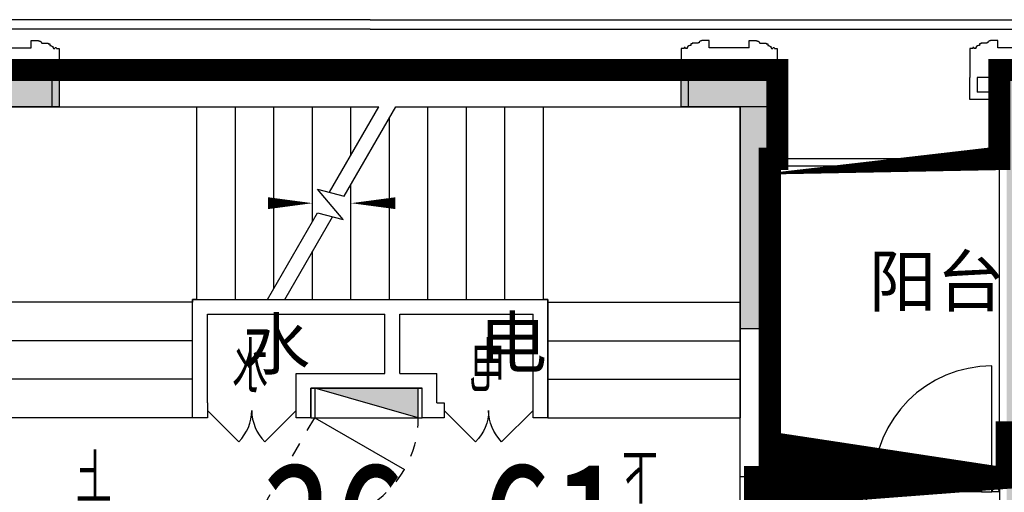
# Model space of a CAD drawing. Header units: millimetres. Extents: x 296296 to 297283, y 219875 to 220035.
# Tile 165 of 256: x 296902.36 to 296909.01, y 220018.85 to 220022.04. Entities that reach past the tile are written whole.
import ezdxf

# ---------------------------------------------------------------- set-up
doc = ezdxf.new("R2010")
doc.units = ezdxf.units.MM
doc.linetypes.add('-DASH', pattern=[0.35, 0.25, -0.1])
doc.linetypes.add('DASH', pattern=[0.35, 0.25, -0.1])
doc.layers.add('面积-住宅全面积', color=1, linetype='Continuous')
doc.layers.add('面积-计容-住宅-0.5', color=1, linetype='Continuous', lineweight=0)
doc.layers.add('面积-计容-住宅-1', color=1, linetype='Continuous', lineweight=0)
doc.styles.add('_TCH_DIM', font='SIMPLEX', dxfattribs={"bigfont": 'GBCBIG'})
doc.styles.add('dw', font='simhei.ttf')
doc.styles.get("Standard").update_dxf_attribs({"font": 'arial.ttf'})

# ---------------------------------------------------------------- blocks, each defined once
blk = doc.blocks.new('*U14')
at = {"lineweight": -2}
blk.add_hatch(color=253, dxfattribs=at).paths.add_polyline_path([(0, 200), (700, 0), (0, 0)])
at = {"color": 253, "linetype": 'DASH', "lineweight": -2}
blk.add_line((1050, 806.2177826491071), (700, 200), dxfattribs=at)
at = {"color": 253, "lineweight": -2}
for p, q in [((700, 200), (93.7822173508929, 550)), ((0, 200), (0, 0)), ((700, 200), (0, 200)), ((0, 200), (700, 0)), ((700, 0), (700, 200)), ((0, 0), (700, 0))]:
    blk.add_line(p, q, dxfattribs=at)
at = {"color": 253, "linetype": 'DASH', "lineweight": -2}
blk.add_arc((700, 200), 700, 60.00000000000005, 180, dxfattribs=at)
blk = doc.blocks.new('$DORLIB2D$00000127')
at = {"color": 253, "lineweight": -2}
for points in [[(-0.5333333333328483, 0.7948983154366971), (-0.5333333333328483, 0.690405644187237)], [(-0.0333333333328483, 0.7948983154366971), (-0.5333333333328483, 0.7948983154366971)], [(-0.0333333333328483, 0.7948983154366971), (-0.0333333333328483, 0.690405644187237)], [(0.5333333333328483, 0.7948983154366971), (0.0333333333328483, 0.7948983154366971)], [(0.0333333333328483, 0.7948983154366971), (0.0333333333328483, 0.690405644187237)], [(0.5333333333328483, 0.7948983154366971), (0.5333333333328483, 0.690405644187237)], [(-0.0333333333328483, 0.690405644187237), (-0.5333333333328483, 0.690405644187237)], [(0.5333333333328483, 0.690405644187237), (0.0333333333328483, 0.690405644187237)], [(0.5, 0.4999999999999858), (-0.5, 0.4999999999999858)]]:
    blk.add_lwpolyline(points, dxfattribs=at)
blk = doc.blocks.new('$DORLIB2D$00000116')
at = {"color": 253, "lineweight": -2}
for p, q in [((-0.4999999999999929, 7.1e-15), (-0.146446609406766, 0.353553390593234)), ((0.5000000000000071, 7.1e-15), (0.1464466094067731, 0.353553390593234))]:
    blk.add_line(p, q, dxfattribs=at)
for centre, radius, start, end in [((-0.4999999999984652, 4.832e-13), 0.4999999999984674, 0, 45), ((0.4999999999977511, 9.059e-13), 0.4999999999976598, 135, 180)]:
    blk.add_arc(centre, radius, start, end, dxfattribs=at)
blk = doc.blocks.new('洋房核心筒（标准层）')
at = {"color": 253}
for p, q in [((13399.99999975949, 9700.000023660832), (13400.00000002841, 13200.00000022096)), ((13400.00000002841, 13200.00000022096), (13600.00000002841, 13200.00000020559)), ((14930.00000002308, 13200.00000001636), (13599.99999987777, 13200.00000002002)), ((13599.99999987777, 13200.00000002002), (13599.99999987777, 11879.99999977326)), ((13599.99999975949, 9700.000023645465), (13600.00000002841, 13200.00000020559)), ((15926.98729813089, 13199.99999989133), (14930.00000002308, 13200.00000001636)), ((14929.99999986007, 11900.00000001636), (14930.00000002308, 13200.00000001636)), ((15189.99999986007, 11899.99999998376), (15190.00000002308, 13199.99999998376)), ((15449.99999986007, 11899.99999995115), (15450.00000002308, 13199.99999995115)), ((15709.99999986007, 11899.99999991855), (15710.00000002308, 13199.99999991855)), ((16275.05942885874, 12597.12138459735), (15926.98729813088, 13199.99999989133)), ((17270.00000002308, 13199.99999972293), (16042.45735196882, 13199.99999987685)), ((16375.05942886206, 12623.91630382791), (16042.45735196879, 13199.99999987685)), ((16229.99999998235, 12875.16660483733), (16230.00000002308, 13199.99999985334)), ((16489.99999992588, 12424.83339483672), (16490.00000002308, 13199.99999982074)), ((16749.99999986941, 11974.50018483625), (16750.00000002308, 13199.99999978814)), ((17009.99999986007, 11899.99999975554), (17010.00000002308, 13199.99999975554)), ((17269.99999986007, 11899.99999972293), (17270.00000002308, 13199.99999972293)), ((18600.00000003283, 13199.99999955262), (17269.99999994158, 13199.99999972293)), ((18599.9999998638, 11879.99999964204), (18600.00000003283, 13199.99999955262)), ((18599.99999976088, 9700.000023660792), (18600.00000002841, 13199.9999995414)), ((18600.00000002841, 13199.9999995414), (18800.00000002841, 13199.99999952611)), ((18799.99999976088, 9700.000023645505), (18800.00000002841, 13199.99999952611)), ((15969.99999986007, 11899.99999988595), (15970.00000001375, 13125.49981483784)), ((16229.99999986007, 11899.99999985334), (16229.99999995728, 12675.16660483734)), ((16455.45941541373, 12645.45941528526), (16275.05942885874, 12597.12138459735)), ((16282.56718102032, 12439.41447386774), (16455.45941541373, 12645.45941528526)), ((16454.91873227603, 12485.5959328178), (16282.56718102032, 12439.41447386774)), ((16677.54264791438, 11899.99999979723), (16354.91873227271, 12458.80101358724)), ((16793.01270175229, 11899.99999978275), (16454.91873227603, 12485.5959328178)), ((16489.99999986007, 11899.99999982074), (16489.9999999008, 12224.83339483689)), ((13599.99999987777, 11879.9999998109), (13599.9999998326, 11099.9999998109)), ((14899.99999987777, 11879.99999973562), (13599.99999987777, 11879.9999998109)), ((14899.99999987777, 11900.00000002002), (14929.99999986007, 11900.00000001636)), ((14899.99999987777, 11879.99999973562), (14899.99999987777, 11900.00000002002)), ((14899.99999983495, 11100.00000003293), (14899.99999988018, 11900.00000003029)), ((15999.99999988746, 11899.99999988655), (14899.99999988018, 11900.00000003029)), ((14899.99999987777, 11879.99999973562), (14899.9999998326, 11099.99999973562)), ((16677.54264791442, 11899.99999979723), (14929.99999986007, 11900.00000001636)), ((17299.99999987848, 11899.99999971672), (15999.99999988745, 11899.99999988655)), ((17269.99999986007, 11899.99999972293), (16793.01270175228, 11899.99999978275)), ((17269.99999986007, 11899.99999972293), (17299.99999986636, 11899.99999971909)), ((17299.99999986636, 11899.99999971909), (17299.9999998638, 11879.99999971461)), ((17299.99999983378, 11099.99999971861), (17299.99999987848, 11899.99999971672)), ((17299.99999982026, 11099.99999971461), (17299.9999998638, 11879.99999971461)), ((17299.9999998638, 11879.99999971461), (18599.9999998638, 11879.99999964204)), ((18599.99999982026, 11099.99999964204), (18599.9999998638, 11879.99999964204)), ((14999.9999998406, 11200.00000001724), (14999.99999987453, 11800.00000001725)), ((15899.9999998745, 11799.99999989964), (14999.99999987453, 11800.00000001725)), ((15899.99999985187, 11399.99999988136), (15899.9999998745, 11799.99999989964)), ((17199.99999987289, 11799.9999997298), (15999.99999987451, 11799.99999988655)), ((15999.99999985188, 11399.99999986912), (15999.99999987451, 11799.99999988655)), ((17199.99999983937, 11199.99999972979), (17199.99999987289, 11799.9999997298)), ((14899.99999986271, 11619.99999973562), (13599.99999986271, 11619.9999998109)), ((17299.99999984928, 11619.99999971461), (18599.99999984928, 11619.99999964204)), ((15649.99999984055, 11199.99999991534), (15649.99999985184, 11399.99999991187)), ((15899.99999985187, 11399.99999988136), (15649.99999985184, 11399.99999991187)), ((16599.99999985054, 11399.99999979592), (15999.99999985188, 11399.99999986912)), ((16599.99999983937, 11199.99999979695), (16599.99999985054, 11399.99999979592)), ((14899.99999984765, 11359.99999973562), (13599.99999984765, 11359.9999998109)), ((17299.99999983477, 11359.99999971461), (18599.99999983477, 11359.99999964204)), ((15749.99999983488, 11099.99999989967), (15749.99999984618, 11299.99999989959)), ((15999.99999984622, 11299.99999986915), (15749.99999984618, 11299.99999989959)), ((16499.99999984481, 11299.99999980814), (15999.99999984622, 11299.99999986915)), ((16499.99999983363, 11099.99999980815), (16499.99999984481, 11299.99999980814)), ((14999.99999985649, 11100.00000001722), (14999.99999987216, 11200.00000001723)), ((15649.99999984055, 11199.99999991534), (15599.99999987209, 11199.99999992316)), ((15599.99999987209, 11199.99999992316), (15599.99999985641, 11099.99999992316)), ((16599.99999980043, 11099.99999979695), (16599.99999981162, 11199.99999979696)), ((17199.99999983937, 11199.99999972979), (17199.99999980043, 11099.9999997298)), ((14899.9999998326, 11099.99999973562), (13599.9999998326, 11099.9999998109)), ((14899.99999983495, 11100.00000003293), (14999.99999985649, 11100.00000001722)), ((15599.99999985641, 11099.99999992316), (15749.99999983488, 11099.99999989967)), ((16499.99999983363, 11099.99999980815), (16599.99999980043, 11099.99999979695)), ((17199.99999980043, 11099.9999997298), (17299.99999983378, 11099.99999971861)), ((17299.99999982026, 11099.99999971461), (18599.99999982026, 11099.99999964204)), ((14874.99999968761, 9800.000023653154), (14874.99999965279, 9185.000023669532)), ((17324.99999968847, 9800.000023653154), (14874.99999968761, 9800.000023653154)), ((17324.99999965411, 9185.000023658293), (17324.99999968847, 9800.000023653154)), ((13399.99999975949, 9700.000023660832), (13599.99999975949, 9700.000023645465)), ((18599.99999976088, 9700.000023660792), (18799.99999976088, 9700.000023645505)), ((15074.99999965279, 9185.00002365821), (15074.99999967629, 9600.000023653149)), ((17124.9999996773, 9600.000023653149), (15074.99999967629, 9600.000023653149)), ((17124.9999996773, 9600.000023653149), (17124.99999965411, 9185.000023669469)), ((14874.99999965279, 9185.000023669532), (15074.99999965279, 9185.00002365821)), ((17124.99999965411, 9185.000023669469), (17324.99999965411, 9185.000023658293)), ((15074.9999995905, 8085.000023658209), (14874.9999995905, 8085.000023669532)), ((14874.9999995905, 8085.000023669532), (14874.99999953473, 7100.000023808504)), ((15074.99999954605, 7300.000023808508), (15074.9999995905, 8085.000023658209)), ((17324.99999959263, 8085.000023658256), (17124.99999959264, 8085.000023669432)), ((17124.99999959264, 8085.000023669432), (17124.99999954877, 7300.000023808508)), ((17324.9999995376, 7100.000023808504), (17324.99999959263, 8085.000023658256)), ((17124.99999954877, 7300.000023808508), (15074.99999954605, 7300.000023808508)), ((17324.9999995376, 7100.000023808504), (14874.99999953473, 7100.000023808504))]:
    blk.add_line(p, q, dxfattribs=at)
at = {"color": 253, "lineweight": -2}
for p, q in [((16874.99999966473, 9375.000023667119), (15324.99999966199, 9375.000023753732)), ((15324.99999966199, 9375.000023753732), (15324.99999957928, 7895.000023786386)), ((16874.99999958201, 7895.000023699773), (15324.99999966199, 9375.000023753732)), ((16874.99999966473, 9375.000023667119), (15324.99999957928, 7895.000023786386)), ((16874.99999958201, 7895.000023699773), (16874.99999966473, 9375.000023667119)), ((15324.99999957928, 7895.000023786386), (16874.99999958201, 7895.000023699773)), ((16564.99999957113, 7710.000023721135), (15634.9999995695, 7710.000023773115)), ((15634.9999995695, 7710.000023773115), (15634.99999955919, 7525.000023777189)), ((16564.99999956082, 7525.000023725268), (16564.99999957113, 7710.000023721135)), ((15634.99999955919, 7525.000023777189), (16564.99999956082, 7525.000023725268))]:
    blk.add_line(p, q, dxfattribs=at)
at = {"color": 253}
for points in [[(14249.99999982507, 10969.99999977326, 0, 0, 0), (14249.99999987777, 12550.00000002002, 0, 0, 0), (16229.99999994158, 12549.99999985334, 0, 80.00000000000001, 0), (15929.99999994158, 12549.9999998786, 0, 0, 0)], [(17949.999999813, 10969.99999967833, 0, 0, 0), (17949.99999994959, 12549.99999963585, 0, 0, 0), (16489.99999994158, 12549.99999982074, 0, 80.00000000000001, 0), (16789.99999994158, 12549.99999982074, 0, 0, 0)]]:
    blk.add_lwpolyline(points, format="xyseb", dxfattribs=at)
at = {"color": 253, "lineweight": -2}
blk.add_lwpolyline([(17299.99999980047, 11099.99992195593), (17299.99999989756, 11899.99999971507), (14899.99999988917, 11900.00000006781), (14899.99999977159, 11100.0000000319)], dxfattribs=at)
blk.add_lwpolyline([(15749.99999983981, 11299.99999997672), (16499.99999983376, 11299.99999997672), (16499.99999983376, 11099.99999980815), (15749.99999983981, 11099.99999980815)], close=True, dxfattribs=at)
at = {"color": 253, "lineweight": -2, "xscale": -1, "rotation": 180}
blk.add_blockref('*U14', (15774.94990664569, 11299.98568751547), dxfattribs=at)
at = {"color": 253}
for name, p, xscale, yscale, zscale, rotation in [('$DORLIB2D$00000116', (15299.99999986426, 11149.9999999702), 600, 600, 600, 179.9999999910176), ('$DORLIB2D$00000116', (16899.999999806, 11149.99999976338), -600, 600, -600, 179.9999999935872), ('$DORLIB2D$00000127', (14974.99999962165, 8635.000023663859), 1100, -200, 1100, 89.99999999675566), ('$DORLIB2D$00000127', (17224.99999962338, 8635.000023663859), 1100, 200, 1100, 89.99999999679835)]:
    blk.add_blockref(name, p, dxfattribs=dict(at, xscale=xscale, yscale=yscale, zscale=zscale, rotation=rotation))
at = {"color": 253, "style": '_TCH_DIM'}
for s, p in [('电', (15184.66559205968, 11273.07109868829)), ('水', (16787.66644105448, 11273.07109868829)), ('下', (14155.05319131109, 10519.89999977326)), ('上', (17845.74468065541, 10519.89999967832)), ('电梯', (15884.71652595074, 8513.51764473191))]:
    blk.add_text(s, height=337.5886524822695, dxfattribs=at).set_placement(p)
blk = doc.blocks.new('wy53eu64i765i57i78i')
for points in [[(995774.8502637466, 192758.4369128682), (995774.8502637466, 191258.4020578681), (995574.8502637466, 191258.4020578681), (995574.8502637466, 192958.4369128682), (996174.8502637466, 192958.4369128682), (996174.8502637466, 192758.4369128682)], [(1000974.859155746, 192958.4369128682), (1000974.859155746, 191258.4020618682), (1000774.859155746, 191258.4020618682), (1000774.859155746, 192758.4369128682), (1000374.859155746, 192758.4369128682), (1000374.859155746, 192958.4369128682)]]:
    blk.add_hatch(color=253).paths.add_polyline_path(points, flags=0)
at = {"color": 253}
for points in [[(995774.8502637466, 192758.4369128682), (995774.8502637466, 191258.4020578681), (995574.8502637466, 191258.4020578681), (995574.8502637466, 192958.4369128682), (996174.8502637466, 192958.4369128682), (996174.8502637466, 192758.4369128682), (995774.8502637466, 192758.4369128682)], [(1000974.859155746, 192958.4369128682), (1000974.859155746, 191258.4020618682), (1000774.859155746, 191258.4020618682), (1000774.859155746, 192758.4369128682), (1000374.859155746, 192758.4369128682), (1000374.859155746, 192958.4369128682), (1000974.859155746, 192958.4369128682)]]:
    blk.add_lwpolyline(points, close=True, dxfattribs=at)
blk = doc.blocks.new('sayea5yuteaytuytrauyt')
h = blk.add_hatch()
h.set_pattern_fill('钢筋混凝土', color=253, scale=100)
h.set_pattern_definition([(45, (0, 0), (-176.7766952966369, 176.7766952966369), []), (49.99999999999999, (0, 0), (717.2601826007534, -62.75213498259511), [75, -825]), (355, (0, 0), (-138.751333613, 752.1921337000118), [60, -660]), (100.4514, (59.77168, -5.22934), (578.5093817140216, 689.4395420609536), [63.74019000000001, -701.142112]), (46.1842, (0, 200), (1067.241048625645, -165.5190143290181), [112.5, -1237.5]), (96.63560000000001, (88.936745, 186.206693), (934.6627055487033, 974.1178709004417), [95.610288, -1051.713]), (351.1842, (0, 200), (934.6619451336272, 974.1186009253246), [90, -990]), (21, (100, 150), (596.9070521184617, -402.6188906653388), [75, -825]), (326.0000000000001, (100, 150), (243.3153319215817, 725.150045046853), [60, -660]), (71.4514, (149.742233, 116.448394), (840.22262858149, 322.5304967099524), [63.74019000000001, -701.142112]), (37.5, (0, 0), (12.15985531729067, 332.8938538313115), [0, -652, 0, -670, 0, -662.5]), (7.5, (0, 0), (263.0695374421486, 394.4117118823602), [0, -382, 0, -637, 0, -252.5]), (327.5, (-223, 0), (533.822436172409, -22.55487173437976), [0, -250, 0, -780, 0, -1035]), (317.5, (-323, 0), (583.1861693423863, 100.1049823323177), [0, -325, 0, -518, 0, -735])])
h.paths.add_polyline_path([(1007424.854593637, 89058.43775986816), (1007424.854593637, 87258.43856486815), (1007174.854593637, 87258.43856486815), (1007174.854593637, 89058.43775986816)])
h.paths.add_polyline_path([(1021574.855280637, 89058.43775986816), (1021574.855280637, 87258.43856486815), (1021324.855280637, 87258.43856486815), (1021324.855280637, 89058.43775986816)])
h.paths.add_polyline_path([(989374.8548266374, 89058.43775186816), (989374.8548266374, 87258.43815686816), (989124.8548266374, 87258.43815686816), (989124.8548266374, 89058.43775186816)])
h.paths.add_polyline_path([(1039624.855051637, 89058.43775186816), (1039624.855051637, 87258.43815686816), (1039374.855051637, 87258.43815686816), (1039374.855051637, 89058.43775186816)])
h.paths.add_polyline_path([(1014474.854936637, 87858.43815686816), (1014474.854936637, 84858.43816086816), (1014274.854936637, 84858.43816086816), (1014274.854936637, 87858.43815686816)])
h.paths.add_polyline_path([(1044574.854944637, 92958.43692786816), (1044574.854944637, 91158.43691286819), (1044374.854944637, 91158.43691286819), (1044374.854944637, 92758.43691286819), (1044074.854822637, 92758.43691286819), (1044074.854822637, 92958.43691286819)])
h.paths.add_polyline_path([(984374.8549336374, 92758.43691286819), (984374.8549336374, 91158.43691286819), (984174.8549336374, 91158.43691286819), (984174.8548116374, 92958.43691286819), (984674.8550556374, 92958.43691286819), (984674.8550556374, 92758.43691286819)])
h.paths.add_polyline_path([(1027974.850721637, 92758.43691286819), (1027974.850721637, 91258.40206186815), (1027774.850721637, 91258.40206186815), (1027774.850721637, 92958.43691286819), (1028324.850721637, 92958.43691286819), (1028324.850721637, 92758.43691286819)])
h.paths.add_polyline_path([(1000974.859155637, 92958.43691286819), (1000974.859155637, 91258.40206186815), (1000774.859155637, 91258.40206186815), (1000774.859155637, 92758.43691286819), (1000424.859155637, 92758.43691286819), (1000424.859155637, 92958.43691286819)])
h.paths.add_polyline_path([(1033174.859613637, 92958.43691286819), (1033174.859613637, 91258.40205786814), (1032974.859613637, 91258.40205786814), (1032974.859613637, 92758.43691286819), (1032624.859613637, 92758.43691286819), (1032624.859613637, 92958.43691286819)])
h.paths.add_polyline_path([(995774.8502636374, 92758.43691286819), (995774.8502636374, 91258.40205786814), (995574.8502636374, 91258.40205786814), (995574.8502636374, 92958.43691286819), (996124.8502636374, 92958.43691286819), (996124.8502636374, 92758.43691286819)])
h.paths.add_polyline_path([(1014874.854936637, 80258.43772586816), (1014874.854936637, 80058.43772586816), (1014274.854936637, 80058.43772586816), (1014274.854936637, 81858.43772586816), (1014474.854936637, 81858.43772586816), (1014474.854936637, 80258.43772586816)])
h.paths.add_polyline_path([(1046674.855165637, 92358.43775186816), (1046674.855165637, 90658.43777086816), (1046474.855165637, 90658.43777086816), (1046474.855165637, 92158.43775186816), (1046024.855051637, 92158.43775186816), (1046024.855051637, 92358.43775186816)])
h.paths.add_polyline_path([(982274.8547116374, 92158.43775186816), (982274.8547116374, 90658.43777086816), (982074.8547116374, 90658.43777086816), (982074.8547116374, 92358.43775186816), (982724.8548266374, 92358.43775186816), (982724.8548266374, 92158.43775186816)])
h.paths.add_polyline_path([(1042874.855566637, 80058.43772586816), (1042874.855604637, 79458.43791586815), (1042074.855596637, 79458.43791586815), (1042074.855596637, 79658.43791586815), (1042674.855566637, 79658.43791586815), (1042674.855528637, 80258.43772586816), (1043624.855539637, 80258.43772586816), (1043624.855539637, 80058.43772586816)])
h.paths.add_polyline_path([(1010674.855341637, 80058.43772586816), (1010674.855379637, 79458.43791586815), (1009874.855367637, 79458.43791586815), (1009874.855367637, 79658.43791586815), (1010474.855341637, 79658.43791586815), (1010474.855303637, 80258.43772586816), (1011424.855310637, 80258.43772586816), (1011424.855310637, 80058.43772586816)])
h.paths.add_polyline_path([(1018874.854505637, 79658.43791586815), (1018874.854505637, 79458.43791586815), (1018074.854498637, 79458.43791586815), (1018074.854536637, 80058.43772586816), (1017324.854563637, 80058.43772586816), (1017324.854563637, 80258.43772586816), (1018274.854536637, 80258.43773286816), (1018274.854536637, 79658.43791586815)])
h.paths.add_polyline_path([(986674.8542806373, 79658.43791586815), (986674.8542806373, 79458.43791586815), (985874.8542736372, 79458.43791586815), (985874.8543116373, 80058.43772586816), (985124.8543376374, 80058.43772586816), (985124.8543376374, 80258.43772586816), (986074.8543116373, 80258.43773286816), (986074.8543116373, 79658.43791586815)])
h.paths.add_polyline_path([(1016574.855280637, 92758.43691286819), (1016574.855280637, 91158.43691286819), (1016374.855280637, 91158.43691286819), (1016374.855280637, 92158.43775186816), (1016074.855051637, 92158.43775186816), (1016074.855051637, 92358.43775186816), (1016374.855280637, 92358.43775186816), (1016374.855280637, 92958.43691286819), (1016874.855280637, 92958.43691286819), (1016874.855280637, 92758.43691286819)])
h.paths.add_polyline_path([(1012374.854593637, 92158.43775186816), (1012374.854593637, 91158.43691286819), (1012174.854593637, 91158.43691286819), (1012174.854593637, 92758.43691286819), (1011874.854593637, 92758.43691286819), (1011874.854593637, 92958.43691286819), (1012374.854593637, 92958.43691286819), (1012374.854593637, 92358.43775186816), (1012674.854826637, 92358.43775186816), (1012674.854826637, 92158.43775186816)])
h.paths.add_polyline_path([(1031699.854631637, 87258.43614286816), (1031699.854631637, 86658.43778686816), (1029249.854215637, 86658.43778686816), (1029249.854215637, 87258.43614286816), (1029449.854215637, 87258.43614286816), (1029449.854215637, 86858.43778286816), (1031499.854631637, 86858.43778286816), (1031499.854631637, 87258.43614286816)])
h.paths.add_polyline_path([(999499.8556616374, 87258.43614286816), (999499.8556616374, 86658.43778686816), (997049.8552426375, 86658.43778686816), (997049.8552426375, 87258.43614286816), (997249.8552426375, 87258.43614286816), (997249.8552426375, 86858.43778286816), (999299.8556616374, 86858.43778286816), (999299.8556616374, 87258.43614286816)])
h.paths.add_polyline_path([(1029449.854215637, 89158.43772886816), (1029449.854215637, 88743.43829786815), (1029249.854215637, 88743.43829786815), (1029249.854215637, 89358.43772886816), (1031699.854631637, 89358.43772886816), (1031699.854631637, 88743.43913286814), (1031499.854631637, 88743.43913286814), (1031499.854631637, 89158.43772886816)])
h.paths.add_polyline_path([(999499.8556616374, 89358.43772886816), (999499.8556616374, 88743.43829786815), (999299.8556616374, 88743.43829786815), (999299.8556616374, 89158.43772886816), (997249.8552426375, 89158.43772886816), (997249.8552426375, 88743.43913286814), (997049.8552426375, 88743.43913286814), (997049.8552426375, 89358.43772886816)])
h.paths.add_polyline_path([(1026174.845110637, 92958.43691286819), (1026174.845110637, 90058.43717586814), (1025974.845110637, 90058.43717586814), (1025974.845110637, 92758.43691286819), (1025574.850809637, 92758.43691286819), (1025574.850809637, 92958.43691286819)])
h.paths.add_polyline_path([(1002774.864763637, 92758.43691286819), (1002774.864763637, 90058.43717586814), (1002574.864763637, 90058.43717586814), (1002574.864763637, 92958.43691286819), (1003174.859068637, 92958.43691286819), (1003174.859068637, 92758.43691286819)])
h.paths.add_polyline_path([(993974.8547306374, 92958.43691686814), (993974.8547306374, 90058.44779286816), (993774.8547306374, 90058.44779286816), (993774.8547306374, 92758.43691286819), (993374.8515306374, 92758.43691286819), (993374.8515306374, 92958.43691286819)])
h.paths.add_polyline_path([(1034974.855142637, 92758.43691286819), (1034974.855142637, 90058.44779286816), (1034774.855142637, 90058.44779286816), (1034774.855142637, 92958.43691686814), (1035374.858343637, 92958.43691286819), (1035374.858343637, 92758.43691286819)])
h.paths.add_polyline_path([(1046674.855165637, 83408.43776386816), (1046674.855165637, 80058.43772586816), (1046074.855165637, 80058.43772586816), (1046074.855165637, 80258.43772586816), (1046474.855165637, 80258.43772586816), (1046474.855165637, 83408.43776386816)])
h.paths.add_polyline_path([(982674.8547116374, 80258.43772586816), (982674.8547116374, 80058.43772586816), (982074.8547116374, 80058.43772586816), (982074.8547116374, 83408.43776386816), (982274.8547116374, 83408.43776386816), (982274.8547116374, 80258.43772586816)])
h.paths.add_polyline_path([(1001674.854280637, 89358.43772886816), (1001674.854280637, 86658.43778686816), (1001474.854280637, 86658.43778686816), (1001474.854280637, 89158.43772886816), (1000774.859155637, 89158.43772886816), (1000774.859155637, 89358.43772886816)])
h.paths.add_polyline_path([(1027274.855596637, 89158.43772886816), (1027274.855596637, 86658.43778686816), (1027074.855596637, 86658.43778686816), (1027074.855596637, 89358.43772886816), (1027974.850721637, 89358.43772886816), (1027974.850721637, 89158.43772886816)])
h.paths.add_polyline_path([(995074.8548266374, 89158.43772886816), (995074.8548266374, 86658.43778686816), (994874.8548266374, 86658.43778686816), (994874.8548266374, 89358.43772886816), (995774.8502636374, 89358.43772886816), (995774.8502636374, 89158.43772886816)])
h.paths.add_polyline_path([(1033874.855051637, 89358.43772886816), (1033874.855051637, 86658.43778686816), (1033674.855051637, 86658.43778686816), (1033674.855051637, 89158.43772886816), (1032974.859613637, 89158.43772886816), (1032974.859613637, 89358.43772886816)])
h.paths.add_polyline_path([(989374.8548266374, 92958.43691286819), (989374.8548266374, 92158.43691286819), (988974.8548266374, 92158.43691286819), (988974.8548266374, 92958.43691286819)])
h.paths.add_polyline_path([(1007574.854593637, 92958.43691286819), (1007574.854593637, 92158.43691286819), (1007174.854593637, 92158.43691286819), (1007174.854593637, 92958.43691286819)])
h.paths.add_polyline_path([(995074.8548266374, 79658.43738986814), (995074.8548266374, 79258.43738986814), (994374.8548266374, 79258.43738986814), (994374.8548266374, 79658.43738986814)])
h.paths.add_polyline_path([(1002174.854280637, 79658.43738986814), (1002174.854280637, 79258.43738986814), (1001474.854280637, 79258.43738986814), (1001474.854280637, 79658.43738986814)])
h.paths.add_polyline_path([(1027274.855596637, 79658.43738986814), (1027274.855596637, 79258.43738986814), (1026574.855596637, 79258.43738986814), (1026574.855596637, 79658.43738986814)])
h.paths.add_polyline_path([(1034374.855051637, 79658.43738986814), (1034374.855051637, 79258.43738986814), (1033674.855051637, 79258.43738986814), (1033674.855051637, 79658.43738986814)])
h.paths.add_polyline_path([(1039774.855051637, 92958.43691286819), (1039774.855051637, 92158.43691286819), (1039374.855051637, 92158.43691286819), (1039374.855051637, 92958.43691286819)])
h.paths.add_polyline_path([(1021574.855280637, 92958.43691286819), (1021574.855280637, 92158.43691286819), (1021174.855280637, 92158.43691286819), (1021174.855280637, 92958.43691286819)])
at = {"color": 253}
for points in [[(1027974.850721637, 92758.43691286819), (1027974.850721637, 91258.40206186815), (1027774.850721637, 91258.40206186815), (1027774.850721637, 92958.43691286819), (1028324.850721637, 92958.43691286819), (1028324.850721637, 92758.43691286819), (1027974.850721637, 92758.43691286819)], [(1033174.859613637, 92958.43691286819), (1033174.859613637, 91258.40205786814), (1032974.859613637, 91258.40205786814), (1032974.859613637, 92758.43691286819), (1032624.859613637, 92758.43691286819), (1032624.859613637, 92958.43691286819), (1033174.859613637, 92958.43691286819)]]:
    blk.add_lwpolyline(points, close=True, dxfattribs=at)
blk = doc.blocks.new('4uyh5uj6kj67j75rykjtuk7tsik76ykj')
at = {"color": 253}
for s, p in [('阳台', (858841.4517531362, 433412)), ('水', (854609.0294802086, 432986.5)), ('电', (856209.4869270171, 432999))]:
    blk.add_text(s, height=337.5886524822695, dxfattribs=at).set_placement(p)
blk = doc.blocks.new('185洋房-边套（报建版）-旧规')
at = {"color": 253, "linetype": 'Continuous'}
for p, q in [((11799.99060733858, 10699.99997944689), (11849.98983051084, 10699.9999794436)), ((11849.98983051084, 10699.9999794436), (11849.9898304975, 10499.9999794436)), ((12749.98983053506, 10699.99997938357), (13599.99034841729, 10699.99997932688)), ((12749.98983053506, 10699.99997938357), (12749.98983052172, 10499.99997938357)), ((13599.9846516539, 9599.9999795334), (13599.99034841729, 10699.99997932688))]:
    blk.add_line(p, q, dxfattribs=at)
at = {"color": 253}
for points in [[(11899.99944540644, 10700.00000216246), (11899.99944540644, 10750.00000216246), (11849.99944540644, 10750.00000216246), (11849.9994455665, 13250.00000216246), (12050.00004482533, 13250.00000216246), (12050.00003574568, 13400.00001053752)], [(12699.99944540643, 10700.00000216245), (12699.99944540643, 10750.00000216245), (13349.99944540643, 10750.00000216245), (13350.00003574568, 13399.9999751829)], [(11849.99944554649, 12850.0000021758), (13349.9999020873, 12850.00000207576)], [(11849.99944554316, 12800.0000021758), (13349.99990208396, 12800.00000207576)]]:
    blk.add_lwpolyline(points, dxfattribs=at)
blk = doc.blocks.new('*U1423')
at = {"color": 253}
blk.add_lwpolyline([(0, 10), (0, -40), (50.00000000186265, -40), (50.00000000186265, -37), (57.00000000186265, -37), (57.00000000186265, -34.0000000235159), (60.00000000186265, -34.0000000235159, 0.4142135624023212), (67.00000000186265, -27.0000000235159), (67.00000000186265, -24.0000000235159), (74.00000000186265, -24.0000000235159), (74.00000000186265, -21.0000000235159), (115.0000009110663, -21.00000039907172), (115.0000008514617, -16.00000011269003), (125.000000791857, -15.99999999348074), (125.0000006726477, -6.000000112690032), (130.0000015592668, -6.000000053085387, 0.4039906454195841), (150.0000010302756, 14.99999982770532), (160.0000006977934, 14.99999974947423), (160.0000006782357, 12.49999989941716, 0.9999999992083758), (170.0000008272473, 12.49999985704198), (170.0000008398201, 14.99999980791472), (190.0000014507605, 14.99999980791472), (190.0000014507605, 209.9999998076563)], format="xyb", dxfattribs=at)
blk = doc.blocks.new('*U1425')
at = {"color": 253}
for points in [[(8070.00000050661, 814.9999839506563), (8070.00000050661, 899.9999839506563), (8000.00000050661, 899.9999839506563), (8000.00000050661, 819.9999839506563), (8005.00000050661, 819.9999839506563), (8005.00000050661, 799.9999839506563), (8040.00000050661, 799.9999839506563), (8040.00000050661, 809.9999839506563), (8050.00000050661, 809.9999839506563), (8050.00000050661, 799.9999839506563), (8060.00000050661, 799.9999839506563)], [(8730.00000050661, 814.9999839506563), (8730.00000050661, 899.9999839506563), (8800.00000050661, 899.9999839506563), (8800.00000050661, 819.9999839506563), (8795.00000050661, 819.9999839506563), (8795.00000050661, 799.9999839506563), (8760.00000050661, 799.9999839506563), (8760.00000050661, 809.9999839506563), (8750.00000050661, 809.9999839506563), (8750.00000050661, 799.9999839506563), (8740.00000050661, 799.9999839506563)]]:
    blk.add_lwpolyline(points, close=True, dxfattribs=at)
for points in [[(8070.00000050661, 899.9999839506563), (8730.00000050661, 899.9999839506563)], [(8060.00000050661, 799.9999839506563), (8740.00000050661, 799.9999839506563)], [(8070.00000050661, 854.9999839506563), (8730.00000050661, 854.9999839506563)], [(8070.00000050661, 844.9999839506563), (8730.00000050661, 844.9999839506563)], [(8070.00000050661, 834.9999839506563), (8730.00000050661, 834.9999839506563)], [(8070.00000050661, 814.9999839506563), (8730.00000050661, 814.9999839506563)]]:
    blk.add_lwpolyline(points, dxfattribs=at)
blk = doc.blocks.new('185洋房外包（7F）-边-报建版$0$seyesryhertyheryetrye')
at = {"color": 253}
blk.add_lwpolyline([(22072.70269624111, 23949.57976469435), (22022.70269624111, 23949.57976469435), (22022.70269624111, 23849.57976469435), (22072.70269624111, 23849.57976469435)], close=True, dxfattribs=at)
for points in [[(22022.70269624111, 23849.57976469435), (22072.70269624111, 23947.07977495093)], [(22022.70269624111, 23947.07977495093), (22072.70269732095, 23849.57976468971)]]:
    blk.add_lwpolyline(points, dxfattribs=at)
blk = doc.blocks.new('185洋房外包（7F）-边-报建版')
at = {"color": 253, "linetype": 'Continuous'}
for p, q in [((28422.70269633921, 23849.57976468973), (28622.70269633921, 23849.57976468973)), ((28622.70269633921, 23849.57976468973), (28622.70269633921, 23749.57976468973)), ((28422.70269633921, 23749.57976468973), (28622.70269633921, 23749.57976468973))]:
    blk.add_line(p, q, dxfattribs=at)
at = {"color": 253}
for points in [[(32722.70266338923, 24239.57976449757), (18307.70266484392, 24239.57976449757), (18307.70266484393, 23664.57976411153), (16107.70266338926, 23664.57976411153), (16107.70266338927, 21704.57976613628), (15832.70266338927, 21704.57976613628), (15832.70266338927, 13694.57976324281), (16107.70266338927, 13694.57976324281), (16107.70266338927, 10534.57976526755), (20007.70266338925, 10534.57976526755), (20007.70266338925, 9659.57976532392), (29387.70266194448, 9659.57976487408), (29387.70266194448, 10049.5797648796)], [(32722.70266338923, 24174.57976449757), (18372.70266484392, 24174.57976449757), (18372.70266484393, 23599.57976411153), (16172.70266338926, 23599.57976411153), (16172.70266338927, 21639.57976613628), (15897.70266338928, 21639.57976613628), (15897.70266338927, 13759.57976324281), (16172.70266338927, 13759.57976324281), (16172.70266338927, 10599.57976526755), (20072.70266338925, 10599.57976526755), (20072.70266338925, 9724.5797653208), (29322.70266194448, 9724.579764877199), (29322.70266194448, 10049.5797648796)], [(27162.70269778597, 24049.57977569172), (27372.70269778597, 24049.57977569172), (27372.70269778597, 24124.57977569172), (28272.70269778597, 24124.57977569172), (28272.70269778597, 24049.57977569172), (28482.70269587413, 24049.57977569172)], [(30162.70269587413, 24049.57977569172), (30432.70269587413, 24049.57977569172)]]:
    blk.add_lwpolyline(points, dxfattribs=at)
blk.add_lwpolyline([(28522.70210987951, 21099.57976657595), (28522.70210987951, 21899.57976657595, -0.414213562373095), (29322.70210987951, 21099.57976657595)], format="xyb", dxfattribs=at)
at = {"color": 253, "xscale": -1, "rotation": 180}
for name, p in [('*U1423', (28482.70269768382, 24059.57976450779)), ('*U1423', (30432.70269116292, 24059.57976450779)), ('*U1425', (20522.7021093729, 21949.57975052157)), ('185洋房外包（7F）-边-报建版$0$seyesryhertyheryetrye', (7299.999413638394, 44999.1595312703))]:
    blk.add_blockref(name, p, dxfattribs=at)
at = {"color": 253, "rotation": 180}
for name, p in [('*U1423', (30162.70270058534, 24059.57976450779)), ('185洋房外包（7F）-边-报建版$0$seyesryhertyheryetrye', (50545.40480612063, 44999.1595312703))]:
    blk.add_blockref(name, p, dxfattribs=at)
blk = doc.blocks.new('*U1450')
at = {"color": 253}
blk.add_lwpolyline([(0, 10), (0, -40), (50.00000000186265, -40), (50.00000000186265, -37), (57.00000000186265, -37), (57.00000000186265, -34.0000000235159), (60.00000000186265, -34.0000000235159, 0.4142135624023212), (67.00000000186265, -27.0000000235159), (67.00000000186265, -24.0000000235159), (74.00000000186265, -24.0000000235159), (74.00000000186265, -21.0000000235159), (115.0000009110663, -21.00000039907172), (115.0000008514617, -16.00000011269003), (125.000000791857, -15.99999999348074), (125.0000006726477, -6.000000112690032), (130.0000015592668, -6.000000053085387, 0.4039906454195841), (150.0000010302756, 14.99999982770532), (160.0000006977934, 14.99999974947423), (160.0000006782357, 12.49999989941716, 0.9999999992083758), (170.0000008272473, 12.49999985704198), (170.0000008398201, 14.99999980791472), (190.0000014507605, 14.99999980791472), (190.0000014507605, 209.9999998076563)], format="xyb", dxfattribs=at)
blk = doc.blocks.new('185洋房外包（7F）-中间-报建版')
at = {"color": 253}
for points in [[(11907.36403493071, 24239.57976449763), (28007.36406739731, 24239.57976449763)], [(11907.36403493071, 24174.57976449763), (28007.36406739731, 24174.57976449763)], [(14467.36403347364, 24049.57977569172), (14197.36403636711, 24049.57977569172)]]:
    blk.add_lwpolyline(points, dxfattribs=at)
at = {"color": 253, "rotation": 180}
blk.add_blockref('*U1450', (14197.36404108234, 24059.57976406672), dxfattribs=at)

msp = doc.modelspace()

# ---------------------------------------------------------------- block references
at = {"yscale": 0.001, "zscale": 0.001}
for name, p, xscale in [('wy53eu64i765i57i78i', (295906.4483126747, 219828.6962110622), 0.001), ('sayea5yuteaytuytrauyt', (295874.2483126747, 219928.6962110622), 0.001), ('4uyh5uj6kj67j75rykjtuk7tsik76ykj', (296049.2483126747, 219586.6962110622), 0.001), ('洋房核心筒（标准层）', (296920.8231678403, 220008.2546487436), -0.001)]:
    msp.add_blockref(name, p, dxfattribs=dict(at, xscale=xscale))

# ---------------------------------------------------------------- next in the draw order: block references
at = {"xscale": -0.001, "yscale": 0.001, "zscale": 0.001}
msp.add_blockref('185洋房-边套（报建版）-旧规', (296920.8231678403, 220008.2546487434), dxfattribs=at)

# ---------------------------------------------------------------- next in the draw order: linework, layer by layer
at = {"layer": '面积-计容-住宅-0.5', "color": 1, "linetype": '-DASH', "const_width": 0.15}
msp.add_lwpolyline([(296908.9731744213, 220021.1046486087), (296908.973165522, 220021.1046485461), (296907.4231676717, 220021.1046573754), (296907.423167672, 220018.9546575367), (296909.0231756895, 220018.9546577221), (296909.0231732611, 220019.2546404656), (296913.6231676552, 220019.2546487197), (296913.6231676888, 220020.35464874), (296913.8231676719, 220020.3546487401), (296913.8231676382, 220020.9546487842), (296913.8731675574, 220020.9546487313), (296913.8731679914, 220021.7046487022), (296908.9731652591, 220021.7046405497), (296908.9731657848, 220021.10465319), (296908.9731744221, 220021.1046531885)], dxfattribs=at)
at = {"layer": '面积-计容-住宅-1', "const_width": 0.15}
for points in [[(296907.4731676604, 220021.7046487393), (296907.473165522, 220021.1046487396), (296907.4231675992, 220021.1046487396), (296907.4231677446, 220018.9546487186), (296907.3231679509, 220018.9546487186), (296907.3231676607, 220017.9546487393), (296908.0231676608, 220017.9546487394), (296908.0231676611, 220015.4546487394), (296901.4231676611, 220015.4546487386), (296901.4231676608, 220017.9546487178), (296902.1231676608, 220017.954648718), (296902.1231673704, 220018.9546486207), (296902.0231676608, 220018.9546486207), (296902.0231676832, 220021.1046485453), (296901.9731673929, 220021.1046485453), (296901.9731676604, 220021.704648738)], [(296909.0231744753, 220019.25464906), (296913.6231679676, 220019.2546486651), (296913.6231676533, 220020.3546487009), (296915.4231677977, 220020.3546487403), (296915.423167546, 220021.0546487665), (296918.823167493, 220021.0546486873), (296918.8231675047, 220020.4546487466), (296920.3231665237, 220020.4546487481), (296920.3231665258, 220012.7546487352), (296920.9731676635, 220012.7546487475), (296920.9731676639, 220009.3546487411), (296917.1231676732, 220009.3546487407), (296917.1231676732, 220008.7546487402), (296913.6231676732, 220008.7546487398), (296913.623167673, 220010.50464874), (296908.1231676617, 220010.5046487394), (296908.1231676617, 220010.5046487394), (296904.7231676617, 220010.504648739), (296904.7231676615, 220015.454648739), (296908.0231676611, 220015.4546487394), (296908.0231676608, 220017.9546487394), (296907.3231676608, 220017.9546487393), (296907.3231676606, 220018.9546486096), (296909.0231744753, 220018.9546491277)]]:
    msp.add_lwpolyline(points, close=True, dxfattribs=at)

# ---------------------------------------------------------------- next in the draw order: block references
at = {"xscale": -0.001, "yscale": 0.001, "zscale": 0.001}
for name, p in [('185洋房外包（7F）-中间-报建版', (296916.6305319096, 219997.8050689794)), ('185洋房外包（7F）-边-报建版', (296937.4458705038, 219997.8050689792))]:
    msp.add_blockref(name, p, dxfattribs=at)

# ---------------------------------------------------------------- next in the draw order: texts
at = {"layer": '面积-住宅全面积', "color": 1, "style": 'dw', "width": 0.7999999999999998}
msp.add_text('36.61', height=0.9100000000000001, dxfattribs=at).set_placement((296903.9796899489, 220018.146353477))

doc.saveas('drawing.dxf')
